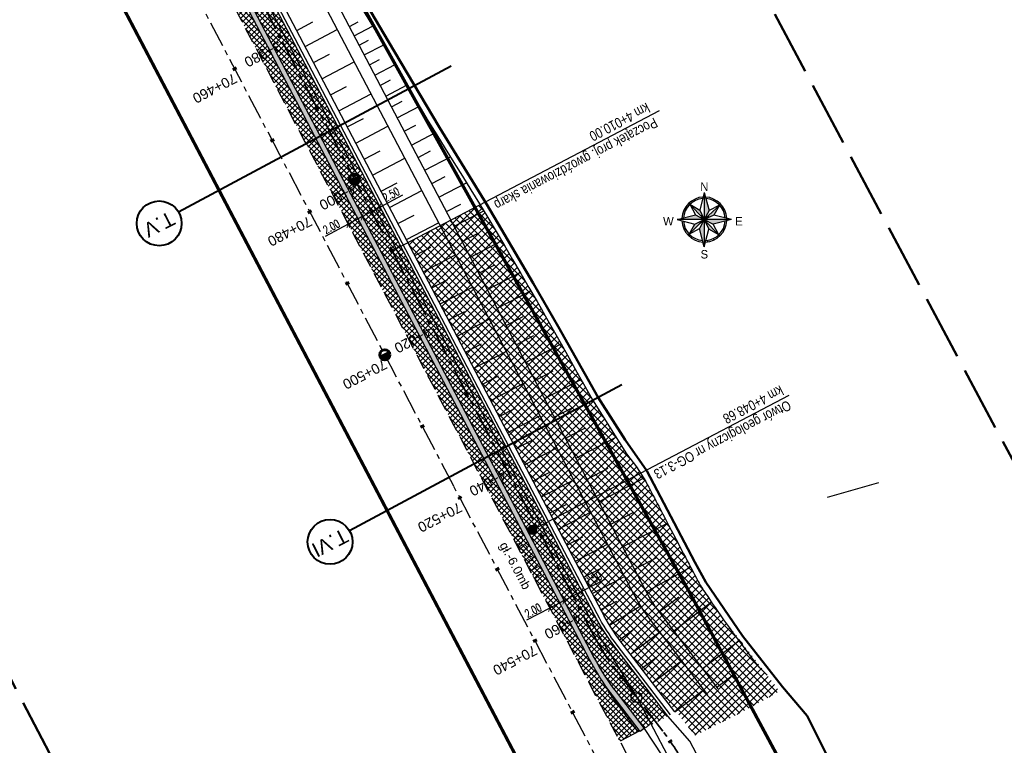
# Model space of a CAD drawing. Header units: metres. Extents: x 7529615 to 7533751, y 5721195 to 5727898.
# Tile 13 of 138: x 7531535 to 7531656, y 5724193 to 5724283. Entities that reach past the tile are written whole.
import ezdxf
from ezdxf.enums import TextEntityAlignment as Align

# ---------------------------------------------------------------- set-up
doc = ezdxf.new("R2010")
doc.units = ezdxf.units.M
doc.header["$PDMODE"] = 1
doc.header["$PDSIZE"] = 0.3
for name, pattern in [('CENTER', [50.8, 31.75, -6.35, 6.35, -6.35]), ('CENTER2', [28.575, 19.05, -3.175, 3.175, -3.175]), ('HIDDEN', [9.525, 6.35, -3.175]), ('L_0_09', [2.5, 2, -0.5])]:
    doc.linetypes.add(name, pattern=pattern)
for name, color, linetype in [('C-DROGI-SYTUACJA-ETYKIETY', 7, 'Continuous'), ('D-hatch-pobocza', 131, 'Continuous'), ('D-otw-geotechniczne', 4, 'Continuous'), ('D-pobocza', 60, 'Continuous'), ('D-skarpa', 2, 'Continuous'), ('D-skarpa-kreskowanie', 2, 'Continuous'), ('D-wymiary', 1, 'Continuous')]:
    doc.layers.add(name, color=color, linetype=linetype)
for name, color, linetype, lineweight in [('D-bariera-uliczna-typu-B-01', 1, 'FENCELINE1', 30), ('D-krawędzie', 3, 'Continuous', 30), ('D-obrzeża', 2, 'Continuous', 30), ('D-opisy', 2, 'Continuous', 30), ('D-otw-geotechniczne-opis', 7, 'Continuous', 30), ('D-oś', 2, 'CENTER', 30), ('D-pas-drogowy', 7, 'HIDDEN', 50), ('PARSI', 252, 'Continuous', 13), ('Sieci-KD-proj', 4, 'KANDESZCZ_X2', 30)]:
    doc.layers.add(name, color=color, linetype=linetype, lineweight=lineweight)
for name, color, linetype, lineweight, true_color in [('D-bariery', 7, 'FENCELINE2', 30, 0xff0f0f), ('D-hatch-ciag-pieszo-rowerowy', 7, 'Continuous', 13, 0xff9f80), ('D-hatch-gwozdziowanie', 7, 'Continuous', 13, 0xffc824), ('D-linia-podzialowa-ZRID', 7, 'Continuous', 50, 0x40ff00), ('D-podzialy-dzialek-etap-III', 7, 'Continuous', 30, 0xff0040), ('D-typowe', 7, 'Continuous', 40, 0x0061c2), ('D-ścieki', 7, 'Continuous', 30, 0x0544ff), ('zakres-mdcp', 7, 'L_0_09', 50, 0xff05ff)]:
    doc.layers.add(name, color=color, linetype=linetype, lineweight=lineweight, true_color=true_color)
doc.layers.add('poprzeczki', color=7, linetype='Continuous', true_color=0x0000c7)
doc.styles.add('2mm08', font='arial.ttf', dxfattribs={"width": 0.8})
doc.styles.add('ARIAL', font='arial.ttf', dxfattribs={"height": 1})
doc.styles.add('DIMTEXT', font='simplex.shx', dxfattribs={"width": 0.7})
doc.styles.add('North Arrow Text', font='txt', dxfattribs={"height": 0.1})
doc.styles.get("Standard").update_dxf_attribs({"font": 'arial.ttf'})
doc.linetypes.add('FENCELINE1', pattern='A,6.35,-2.54,[133,ltypeshp.shx,S=2.54,R=0,X=-2.54,Y=0],-2.54,25.4', length=36.83)
doc.linetypes.add('FENCELINE2', pattern='A,6.35,-2.54,[132,ltypeshp.shx,S=2.54,R=0,X=-2.54,Y=0],-2.54,25.4', length=36.83)
doc.linetypes.add('KANDESZCZ_X2', pattern='A,4.366477,-0.326302,["kd",DIMTEXT,S=1.28,R=0,X=0,Y=-0.405864],-2.036296,4.465198', length=11.194273)
doc.dimstyles.new('500', dxfattribs={"dimtxt": 1, "dimasz": 0.7, "dimexe": 0.2, "dimexo": 0.5, "dimgap": 0.2, "dimtad": 1, "dimrnd": 0.005, "dimzin": 0, "dimdsep": 46, "dimtxsty": 'DIMTEXT', "dimblk": 'ARCHTICK', "dimcen": 0, "dimclrd": 256, "dimclre": 256, "dimclrt": 2, "dimadec": 5, "dimazin": 0, "dimtfac": 1, "dimtofl": 0, "dimtmove": 0, "dimatfit": 3, "dimfxl": 1, "dimtolj": 1, "dimtzin": 0, "dimlwd": -1, "dimlwe": -1, "dimarcsym": 0})
pattern_1 = [(45, (0, 0), (-0.33675960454, 0.33675960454), []), (135, (0, 0), (-0.33675960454, -0.33675960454), [])]

# ---------------------------------------------------------------- blocks, each defined once
blk = doc.blocks.new('KRZYZ')
at = {"layer": 'PARSI'}
for p, q in [((5, 0), (-5, 0)), ((0, -5), (0, 5))]:
    blk.add_line(p, q, dxfattribs=at)
blk = doc.blocks.new('orientacja')
at = {"layer": 'D-opisy', "lineweight": 25}
h = blk.add_hatch(color=256, dxfattribs=at)
h.paths.add_polyline_path([(6529063.97, 5548109.12), (6529063.97, 5548093.21), (6529066.73, 5548098.47)])
h.paths.add_polyline_path([(6529072.97, 5548101.66), (6529063.97, 5548093.21), (6529069.55, 5548095.88)])
h.paths.add_polyline_path([(6529079.89, 5548093.21), (6529063.97, 5548093.21), (6529069.23, 5548090.45)])
h.paths.add_polyline_path([(6529063.97, 5548093.21), (6529066.65, 5548087.63), (6529072.42, 5548084.21)])
h.paths.add_polyline_path([(6529063.97, 5548093.21), (6529061.21, 5548087.94), (6529063.97, 5548077.29)])
h.paths.add_polyline_path([(6529063.97, 5548093.21), (6529058.4, 5548090.53), (6529054.98, 5548084.75)])
h.paths.add_polyline_path([(6529058.71, 5548095.97), (6529048.06, 5548093.21), (6529063.97, 5548093.21)])
h.paths.add_polyline_path([(6529061.29, 5548098.78), (6529055.52, 5548102.2), (6529063.97, 5548093.21)])
for points in [[(6529063.97, 5548109.12), (6529061.29, 5548098.78)], [(6529063.97, 5548109.12), (6529063.97, 5548077.29)], [(6529063.97, 5548109.12), (6529066.73, 5548098.47)], [(6529052.23, 5548099.36), (6529053.04, 5548098.94)], [(6529063.97, 5548093.21), (6529054.89, 5548102.87)], [(6529055.52, 5548102.2), (6529058.71, 5548095.97)], [(6529055.52, 5548102.2), (6529061.29, 5548098.78)], [(6529063.97, 5548093.21), (6529073.64, 5548102.28)], [(6529072.97, 5548101.66), (6529066.73, 5548098.47)], [(6529072.97, 5548101.66), (6529069.55, 5548095.88)], [(6529075.92, 5548098.95), (6529075.1, 5548098.55)], [(6529048.06, 5548093.21), (6529058.71, 5548095.97)], [(6529079.89, 5548093.21), (6529048.06, 5548093.21)], [(6529048.06, 5548093.21), (6529058.4, 5548090.53)], [(6529063.97, 5548093.21), (6529054.31, 5548084.13)], [(6529058.4, 5548090.53), (6529063.97, 5548093.21)], [(6529058.71, 5548095.97), (6529063.97, 5548093.21)], [(6529063.97, 5548093.21), (6529061.21, 5548087.94)], [(6529061.29, 5548098.78), (6529063.97, 5548093.21)], [(6529066.73, 5548098.47), (6529063.97, 5548093.21)], [(6529069.55, 5548095.88), (6529063.97, 5548093.21)], [(6529063.97, 5548093.21), (6529073.05, 5548083.54)], [(6529063.97, 5548093.21), (6529069.23, 5548090.45)], [(6529063.97, 5548093.21), (6529066.65, 5548087.63)], [(6529079.89, 5548093.21), (6529069.23, 5548090.45)], [(6529079.89, 5548093.21), (6529069.55, 5548095.88)], [(6529052.02, 5548087.46), (6529052.85, 5548087.86)], [(6529054.98, 5548084.75), (6529058.4, 5548090.53)], [(6529054.98, 5548084.75), (6529061.21, 5548087.94)], [(6529063.97, 5548077.29), (6529061.21, 5548087.94)], [(6529063.97, 5548077.29), (6529066.65, 5548087.63)], [(6529072.42, 5548084.21), (6529066.65, 5548087.63)], [(6529072.42, 5548084.21), (6529069.23, 5548090.45)], [(6529074.9, 5548087.47), (6529075.71, 5548087.05)], [(6529069.32, 5548082.08), (6529069.72, 5548081.26)], [(6529065.76, 5548080.99), (6529065.89, 5548080.09)]]:
    blk.add_lwpolyline(points, dxfattribs=at)
for radius, start, end in [(13.26, 92.99502, 177.00498), (12.34, 94.34345, 175.65655), (13.26, 2.99502, 87.00498), (12.34, 4.34345, 85.65655), (13.26, 182.99502, 267.00498), (12.34, 184.34345, 265.65655), (13.26, 272.99502, 357.00498), (12.34, 274.34345, 355.65655)]:
    blk.add_arc((6529063.97, 5548093.21), radius, start, end, dxfattribs=at)
at = {"layer": 'D-opisy', "lineweight": 25, "xscale": 0.6489600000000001, "yscale": 0.6489600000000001, "zscale": 0.6489600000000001, "rotation": 306.822681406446}
blk.add_blockref('KRZYZ', (6529063.97, 5548093.21), dxfattribs=at)
at = {"layer": 'D-opisy', "lineweight": 25, "style": 'North Arrow Text'}
for s, p in [('N', (6529063.97, 5548108.61)), ('W', (6529042.87, 5548088.29)), ('E', (6529084.28, 5548088.29)), ('S', (6529063.97, 5548068.88))]:
    blk.add_text(s, height=4.96, dxfattribs=at).set_placement(p, align=Align.BOTTOM_CENTER)
blk = doc.blocks.new('kilometraz')
at = {"linetype": 'ByBlock', "lineweight": -2}
blk.add_hatch(color=0, dxfattribs=at).paths.add_polyline_path([(0, -0.28125, 0.41421356), (0.28125, 0, 0.41421356), (0, 0.28125)])
at = {"color": 0, "linetype": 'ByBlock', "lineweight": -2}
blk.add_line((0, 0.28125), (0, -0.28125), dxfattribs=at)
blk.add_circle((0, 0), 0.28125, dxfattribs=at)
blk = doc.blocks.new('AeccTickLine')
at = {"color": 0, "linetype": 'ByBlock', "lineweight": -2}
blk.add_line((0, 1), (0, -1), dxfattribs=at)
blk = doc.blocks.new('_ArchTick')
at = {"color": 0, "linetype": 'ByBlock', "const_width": 0.15}
blk.add_lwpolyline([(-0.5, -0.5), (0.5, 0.5)], dxfattribs=at)
blk = doc.blocks.new('*D82')
at = {"layer": 'D-wymiary', "transparency": 16777216}
for p, q in [((7531604.15, 5724211.92), (7531607.01, 5724213.42)), ((7531603.92, 5724212.36), (7531604.06, 5724212.1)), ((7531601.7, 5724211.2), (7531601.84, 5724210.93)), ((7531601.93, 5724210.76), (7531604.15, 5724211.92))]:
    blk.add_line(p, q, dxfattribs=at)
at = {"layer": 'Defpoints', "color": 0, "transparency": 16777216}
for p in [(7531601.93, 5724210.76), (7531604.15, 5724211.92), (7531604.15, 5724211.92)]:
    blk.add_point(p, dxfattribs=at)
at = {"layer": 'D-wymiary', "transparency": 16777216, "xscale": 0.6999999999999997, "yscale": 0.6999999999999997, "zscale": 0.6999999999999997}
for p, rotation in [((7531604.15, 5724211.92), 27.72459527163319), ((7531601.93, 5724210.76), 207.7245952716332)]:
    blk.add_blockref('_ArchTick', p, dxfattribs=dict(at, rotation=rotation))
at = {"layer": 'D-wymiary', "color": 2, "transparency": 16777216, "insert": (7531605.57, 5724213.45), "char_height": 1, "attachment_point": 5, "rotation": 27.7246, "style": 'DIMTEXT'}
blk.add_mtext('\\A1;2.50', dxfattribs=at)
blk = doc.blocks.new('*D90')
at = {"layer": 'D-wymiary', "linetype": 'ByBlock', "transparency": 16777216}
for p, q in [((7531601.93, 5724210.76), (7531600.16, 5724209.82)), ((7531600.16, 5724209.82), (7531597.3, 5724208.32)), ((7531599.93, 5724210.27), (7531600.07, 5724210)), ((7531602.17, 5724210.31), (7531602.03, 5724210.58))]:
    blk.add_line(p, q, dxfattribs=at)
at = {"layer": 'Defpoints', "color": 0, "linetype": 'ByBlock', "transparency": 16777216}
for p in [(7531601.93, 5724210.76), (7531600.16, 5724209.82), (7531600.16, 5724209.82)]:
    blk.add_point(p, dxfattribs=at)
at = {"layer": 'D-wymiary', "linetype": 'ByBlock', "transparency": 16777216, "xscale": 0.6999999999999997, "yscale": 0.6999999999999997, "zscale": 0.6999999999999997}
for p, rotation in [((7531601.93, 5724210.76), 27.7245944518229), ((7531600.16, 5724209.82), 207.7245944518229)]:
    blk.add_blockref('_ArchTick', p, dxfattribs=dict(at, rotation=rotation))
at = {"layer": 'D-wymiary', "color": 2, "linetype": 'ByBlock', "transparency": 16777216, "insert": (7531598.1, 5724209.53), "char_height": 1, "attachment_point": 5, "rotation": 27.7246, "style": 'DIMTEXT'}
blk.add_mtext('\\A1;2.00', dxfattribs=at)
blk = doc.blocks.new('*D111')
at = {"layer": 'D-wymiary', "transparency": 16777216}
for p, q in [((7531579.12, 5724259.5), (7531581.97, 5724261.03)), ((7531576.95, 5724258.33), (7531579.12, 5724259.5)), ((7531576.72, 5724258.77), (7531576.86, 5724258.51)), ((7531579.36, 5724259.06), (7531579.22, 5724259.32))]:
    blk.add_line(p, q, dxfattribs=at)
at = {"layer": 'Defpoints', "color": 0, "transparency": 16777216}
for p in [(7531579.12, 5724259.5), (7531579.12, 5724259.5), (7531576.95, 5724258.33)]:
    blk.add_point(p, dxfattribs=at)
at = {"layer": 'D-wymiary', "transparency": 16777216, "xscale": 0.6999999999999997, "yscale": 0.6999999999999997, "zscale": 0.6999999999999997}
for p, rotation in [((7531579.12, 5724259.5), 28.28993288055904), ((7531576.95, 5724258.33), 208.289932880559)]:
    blk.add_blockref('_ArchTick', p, dxfattribs=dict(at, rotation=rotation))
at = {"layer": 'D-wymiary', "color": 2, "transparency": 16777216, "insert": (7531580.52, 5724261.05), "char_height": 1, "attachment_point": 5, "rotation": 28.2899, "style": 'DIMTEXT'}
blk.add_mtext('\\A1;2.50', dxfattribs=at)
blk = doc.blocks.new('*D112')
at = {"layer": 'D-wymiary', "transparency": 16777216}
for p, q in [((7531576.95, 5724258.33), (7531575.19, 5724257.38)), ((7531575.19, 5724257.38), (7531572.35, 5724255.85)), ((7531575.43, 5724256.94), (7531575.29, 5724257.21)), ((7531577.19, 5724257.89), (7531577.05, 5724258.15))]:
    blk.add_line(p, q, dxfattribs=at)
at = {"layer": 'Defpoints', "color": 0, "transparency": 16777216}
for p in [(7531576.95, 5724258.33), (7531575.19, 5724257.38), (7531575.19, 5724257.38)]:
    blk.add_point(p, dxfattribs=at)
at = {"layer": 'D-wymiary', "transparency": 16777216, "xscale": 0.6999999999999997, "yscale": 0.6999999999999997, "zscale": 0.6999999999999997}
for p, rotation in [((7531576.95, 5724258.33), 28.28993289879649), ((7531575.19, 5724257.38), 208.2899328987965)]:
    blk.add_blockref('_ArchTick', p, dxfattribs=dict(at, rotation=rotation))
at = {"layer": 'D-wymiary', "color": 2, "transparency": 16777216, "insert": (7531573.13, 5724257.07), "char_height": 1, "attachment_point": 5, "rotation": 28.2899, "style": 'DIMTEXT'}
blk.add_mtext('\\A1;2.00', dxfattribs=at)
blk = doc.blocks.new('otwor')
at = {"layer": 'D-otw-geotechniczne', "lineweight": 25}
h = blk.add_hatch(color=256, dxfattribs=at)
edge = h.paths.add_edge_path()
edge.add_arc((0, 0), 1.16, 0, 360)
blk.add_circle((0, 0), 1.16, dxfattribs=at)

msp = doc.modelspace()

# ---------------------------------------------------------------- hatches: boundary and pattern name
at = {"layer": 'D-hatch-ciag-pieszo-rowerowy'}
h = msp.add_hatch(dxfattribs=at)
h.set_pattern_fill('ANSI37', color=256, scale=0.15, style=0)
h.set_pattern_definition(pattern_1)
edge = h.paths.add_edge_path()
edge.add_line((7531611.851, 5724194.892), (7531614.793, 5724196.435))
edge.add_line((7531614.793, 5724196.435), (7531608.229, 5724205.007))
edge.add_arc((7531630.064, 5724221.726), 27.5, 207.7246, 217.44239, ccw=False)
edge.add_line((7531605.721, 5724208.932), (7531593.236, 5724232.687))
edge.add_line((7531593.236, 5724232.687), (7531571.713, 5724273.715))
edge.add_line((7531571.713, 5724273.715), (7531563.059, 5724290.221))
edge.add_line((7531563.059, 5724290.221), (7531560.262, 5724290.176))
edge.add_line((7531560.262, 5724290.176), (7531571.623, 5724268.506))
edge.add_line((7531571.623, 5724268.506), (7531593.147, 5724227.477))
edge.add_line((7531593.147, 5724227.477), (7531605.631, 5724203.722))
edge.add_arc((7531632.187, 5724217.679), 30, 207.7246, 217.44239)
edge.add_line((7531608.368, 5724199.44), (7531611.851, 5724194.892))
at = {"layer": 'D-hatch-gwozdziowanie'}
h = msp.add_hatch(dxfattribs=at)
h.set_pattern_fill('ANSI37', color=256, scale=0.2, style=0)
h.set_pattern_definition([(45, (0.44335, 0.2312), (-0.449012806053, 0.449012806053), []), (135, (0.44335, 0.2312), (-0.449012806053, -0.449012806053), [])])
h.paths.add_polyline_path([(7531594.418, 5724254.953), (7531591.52, 5724259.789), (7531582.602, 5724255.111), (7531586.898, 5724246.922), (7531591.26, 5724238.606), (7531595.319, 5724230.873), (7531599.669, 5724222.597), (7531604.03, 5724214.3), (7531607.219, 5724208.294), (7531608.018, 5724207.015), (7531609.68, 5724204.746), (7531618.151, 5724194.042), (7531623.425, 5724196.66), (7531628.62, 5724199.506), (7531620.94, 5724209.446), (7531618.938, 5724212.419), (7531617.422, 5724215.236), (7531615.012, 5724219.84), (7531611.789, 5724225.913), (7531610.934, 5724227.271), (7531609.704, 5724228.886), (7531606.528, 5724233.901), (7531601.08, 5724243.4), (7531595.774, 5724252.63)])
at = {"layer": 'D-hatch-pobocza'}
h = msp.add_hatch(dxfattribs=at)
h.set_pattern_fill('ANSI37', color=256, scale=0.15, style=0)
h.set_pattern_definition(pattern_1)
h.paths.add_polyline_path([(7531607.892, 5724199.075, -0.0424273), (7531605.1, 5724203.443), (7531592.615, 5724227.198), (7531571.091, 5724268.227), (7531558.467, 5724292.309), (7531533.23, 5724340.483), (7531517.652, 5724370.198), (7531516.435, 5724369.562), (7531531.9, 5724339.933), (7531557.227, 5724291.659), (7531569.852, 5724267.577), (7531591.376, 5724226.548), (7531608.842, 5724193.313), (7531611.312, 5724194.609)])
at = {"layer": 'D-ścieki', "linetype": 'ByBlock', "true_color": 0x00cccc}
h = msp.add_hatch(color=132, dxfattribs=at)
edge = h.paths.add_edge_path()
edge.add_line((7531611.374, 5724194.527), (7531611.851, 5724194.892))
edge.add_line((7531611.851, 5724194.892), (7531608.368, 5724199.44))
edge.add_arc((7531632.187, 5724217.679), 30, 207.7246, 217.44239, ccw=False)
edge.add_line((7531605.631, 5724203.722), (7531593.147, 5724227.477))
edge.add_line((7531593.147, 5724227.477), (7531571.623, 5724268.506))
edge.add_line((7531571.623, 5724268.506), (7531558.998, 5724292.587))
edge.add_line((7531558.998, 5724292.587), (7531533.762, 5724340.761))
edge.add_line((7531533.762, 5724340.761), (7531518.183, 5724370.476))
edge.add_arc((7531562.467, 5724393.692), 50, 198.47212, 207.66626, ccw=False)
edge.add_line((7531515.043, 5724377.85), (7531511.283, 5724389.104))
edge.add_line((7531511.283, 5724389.104), (7531506.47, 5724397.337))
edge.add_line((7531506.47, 5724397.337), (7531505.952, 5724397.035))
edge.add_line((7531505.952, 5724397.035), (7531510.734, 5724388.855))
edge.add_line((7531510.734, 5724388.855), (7531514.474, 5724377.66))
edge.add_arc((7531562.467, 5724393.692), 50.6, 198.47212, 207.66626)
edge.add_line((7531517.652, 5724370.198), (7531533.23, 5724340.483))
edge.add_line((7531533.23, 5724340.483), (7531558.467, 5724292.309))
edge.add_line((7531558.467, 5724292.309), (7531571.091, 5724268.227))
edge.add_line((7531571.091, 5724268.227), (7531592.615, 5724227.198))
edge.add_line((7531592.615, 5724227.198), (7531605.1, 5724203.443))
edge.add_arc((7531632.187, 5724217.679), 30.6, 207.7246, 217.44239)
edge.add_line((7531607.892, 5724199.075), (7531611.374, 5724194.527))

# ---------------------------------------------------------------- linework, layer by layer
at = {"layer": 'D-bariera-uliczna-typu-B-01', "color": 160, "ltscale": 0.1, "true_color": 0x3d3dff, "flags": 128}
msp.add_lwpolyline([(7531615.097, 5724196.614), (7531608.507, 5724205.22, -0.0424273), (7531606.031, 5724209.095), (7531593.546, 5724232.85), (7531572.023, 5724273.877), (7531559.399, 5724297.958), (7531534.163, 5724346.131), (7531521.292, 5724370.681)], format="xyb", dxfattribs=at)
at = {"layer": 'D-bariery', "ltscale": 0.05, "flags": 128}
msp.add_lwpolyline([(7531607.364, 5724199.495, -0.0430669), (7531608.044, 5724198.553), (7531611.06, 5724194.477)], format="xyb", dxfattribs=at)
at = {"layer": 'D-krawędzie', "linetype": 'HIDDEN', "ltscale": 0.3, "flags": 128}
msp.add_lwpolyline([(7530572.01, 5726166.06), (7530620.381, 5726072.761), (7530641.555, 5726032.008), (7530660.961, 5725995.07), (7530689.128, 5725941.54), (7530707.336, 5725907.032), (7530725.256, 5725873.093), (7530743.97, 5725837.654), (7530770.527, 5725787.119), (7530787.864, 5725754.267), (7530809.898, 5725712.542), (7530824.739, 5725684.389), (7530840.856, 5725653.693), (7530860.675, 5725616.154), (7530865.283, 5725607.394), (7530878.05, 5725583.08), (7530918.172, 5725507.178), (7530950.163, 5725446.305), (7530993.419, 5725364.265), (7531022.766, 5725308.719), (7531053.81, 5725249.872), (7531081.166, 5725197.875), (7531103.902, 5725154.541), (7531128.123, 5725108.448), (7531149.3, 5725068.25), (7531167.38, 5725033.767), (7531197.165, 5724976.988), (7531228.151, 5724918.034), (7531253.153, 5724870.491), (7531286.796, 5724806.654), (7531306.74, 5724768.665), (7531335.094, 5724714.652), (7531357.319, 5724672.439), (7531373.645, 5724641.454), (7531392.162, 5724605.999), (7531418.48, 5724555.853), (7531439.727, 5724515.582), (7531468.399, 5724461.077), (7531491.782, 5724416.528), (7531531.99, 5724339.833), (7531557.227, 5724291.659), (7531569.852, 5724267.577), (7531591.376, 5724226.548), (7531610.004, 5724191.103), (7531616.883, 5724177.999), (7531629.985, 5724153.025), (7531641.007, 5724132.022), (7531664.906, 5724087.617), (7531677.644, 5724064.786), (7531683.112, 5724054.988), (7531686.753, 5724048.18), (7531695.448, 5724031.697), (7531703.749, 5724015.917), (7531709.214, 5724005.514), (7531719.389, 5723986.147), (7531726.295, 5723973), (7531732.741, 5723960.736), (7531735.13, 5723956.19)], dxfattribs=at)
at = {"layer": 'D-krawędzie', "color": 2, "linetype": 'ByBlock'}
for points in [[(7531644.775, 5724139.264), (7531643.798, 5724143.269), (7531640.723, 5724149.13), (7531632.797, 5724164.237), (7531627.336, 5724174.647), (7531621.816, 5724185.169), (7531617.523, 5724193.351), (7531616.323, 5724194.708), (7531614.794, 5724196.436)], [(7531611.851, 5724194.892), (7531614.071, 5724191.54), (7531615.434, 5724188.941), (7531617.874, 5724184.291), (7531620.699, 5724178.906), (7531624.33, 5724171.984), (7531628.194, 5724164.62), (7531632.48, 5724156.451), (7531634.638, 5724152.337), (7531637.149, 5724147.55), (7531640.345, 5724141.458), (7531641.119, 5724139.761), (7531642.006, 5724137.813)]]:
    msp.add_lwpolyline(points, dxfattribs=at)
at = {"layer": 'D-linia-podzialowa-ZRID', "color": 12, "ltscale": 15, "true_color": 0xc70000}
msp.add_lwpolyline([(7531566.784, 5724302.736), (7531566.784, 5724302.736), (7531580.12, 5724280.141), (7531586.522, 5724269.37), (7531592.378, 5724259.827), (7531598.102, 5724250.076), (7531601.191, 5724244.712), (7531606.149, 5724235.904), (7531609.482, 5724230.657), (7531612.196, 5724226.811), (7531618.129, 5724215.505), (7531619.483, 5724213.039), (7531624.036, 5724206.392), (7531628.995, 5724200.05), (7531632.023, 5724196.486), (7531647.184, 5724166.153)], dxfattribs=at)
at = {"layer": 'D-obrzeża'}
msp.add_lwpolyline([(7531614.794, 5724196.436), (7531608.229, 5724205.007, -0.0424273), (7531605.721, 5724208.932), (7531593.236, 5724232.687), (7531571.713, 5724273.715), (7531559.089, 5724297.795), (7531533.853, 5724345.969), (7531520.494, 5724371.45, -0.0401385), (7531517.353, 5724378.824), (7531511.966, 5724394.951, 0.0401385), (7531508.825, 5724402.325), (7531499.308, 5724420.478), (7531486.379, 5724445.112)], format="xyb", dxfattribs=at)
at = {"layer": 'D-opisy'}
msp.add_line((7531580.634, 5724254.082), (7531613.759, 5724271.453), dxfattribs=at)
at = {"layer": 'D-otw-geotechniczne-opis', "linetype": 'Continuous'}
msp.add_line((7531598.007, 5724219.513), (7531629.813, 5724236.192), dxfattribs=at)
at = {"layer": 'D-oś', "linetype": 'CENTER2', "lineweight": 35, "ltscale": 0.2}
msp.add_lwpolyline([(7531474.816, 5724464.452), (7531498.201, 5724419.897), (7531507.672, 5724401.833), (7531507.672, 5724401.833), (7531507.672, 5724401.833, -0.0401385), (7531510.812, 5724394.46), (7531516.196, 5724378.341, 0.0401385), (7531519.337, 5724370.968), (7531605.616, 5724206.442, 0.0426524), (7531608.366, 5724202.136), (7531614.257, 5724194.443, -0.0425924), (7531617.003, 5724190.143)], format="xyb", dxfattribs=at)
at = {"layer": 'D-oś', "ltscale": 0.1}
msp.add_lwpolyline([(7531812.381, 5723798.617), (7531655.397, 5724097.9), (7531637.916, 5724130.379), (7531626.886, 5724151.399), (7531613.784, 5724176.372), (7531606.906, 5724189.475), (7531588.276, 5724224.922), (7531566.752, 5724265.952), (7531554.126, 5724290.035), (7531528.89, 5724338.207), (7531488.683, 5724414.901), (7531465.302, 5724459.448)], dxfattribs=at)
at = {"layer": 'D-pas-drogowy', "ltscale": 0.2, "flags": 128}
msp.add_lwpolyline([(7531633.019, 5724182.834, 0.4, 0.4, 0), (7531617.559, 5724211.608, 0.4, 0.4, 0), (7531566.784, 5724302.736, 0.4, 0.4, 0), (7531538.419, 5724356.47, 0.4, 0.4, 0), (7531526.32, 5724379.39, 0.4, 0.4, 0), (7531516.102, 5724393.607, 0.4, 0.4, 0.0014851), (7531513.78, 5724396.838, 0.4, 0.4, 0), (7531501.87, 5724413.41, 0.4, 0.4, 0), (7531474.926, 5724464.508, 0.4, 0.4, 0), (7531446.2, 5724518.992, 0.4, 0.4, 0), (7531424.962, 5724559.262, 0.4, 0.4, 0), (7531398.444, 5724609.566, 0.4, 0.4, 0), (7531379.647, 5724645.216, 0.4, 0.4, 0), (7531365.23, 5724672.56, 0.4, 0.4, 0), (7531341.306, 5724717.915, 0.4, 0.4, 0), (7531312.9, 5724771.789, 0.4, 0.4, 0), (7531292.591, 5724810.307, 0.4, 0.4, 0), (7531259.392, 5724873.271, 0.4, 0.4, 0), (7531233.74, 5724921.923, 0.4, 0.4, 0), (7531203.073, 5724980.092, 0.4, 0.4, 0), (7531173.471, 5725036.225, 0.4, 0.4, 0), (7531168.27, 5725046.09, 0.4, 0.4, 0), (7531172.29, 5725062.58, 0.4, 0.4, 0), (7531166.31, 5725074.58, 0.4, 0.4, 0), (7531150.32, 5725079.6, 0.4, 0.4, 0), (7531141.5, 5725096.43, 0.4, 0.4, 0), (7531109.312, 5725157.814, 0.4, 0.4, 0), (7531086.641, 5725201.048, 0.4, 0.4, 0), (7531059.198, 5725253.384, 0.4, 0.4, 0), (7531028.207, 5725312.489, 0.4, 0.4, 0), (7530999.105, 5725367.99, 0.4, 0.4, 0), (7530956.248, 5725449.725, 0.4, 0.4, 0), (7530924.398, 5725510.464, 0.4, 0.4, 0), (7530897.51, 5725561.74, 0.4, 0.4, 0), (7530894.46, 5725566.14, 0.4, 0.4, 0), (7530892.16, 5725570.49, 0.4, 0.4, 0), (7530869.363, 5725613.307, 0.4, 0.4, 0), (7530861.694, 5725627.705, 0.4, 0.4, 0), (7530852.74, 5725644.52, 0.4, 0.4, 0), (7530831.51, 5725684.2, 0.4, 0.4, 0), (7530811.13, 5725722.52, 0.4, 0.4, 0), (7530792.348, 5725757.941, 0.4, 0.4, 0), (7530768.03, 5725803.8, 0.4, 0.4, 0), (7530748.769, 5725840.179, 0.4, 0.4, 0), (7530727.7, 5725879.97, 0.4, 0.4, 0), (7530712.098, 5725909.545, 0.4, 0.4, 0), (7530693.644, 5725944.645, 0.4, 0.4, 0), (7530665.702, 5725997.539, 0.4, 0.4, 0), (7530641.76, 5726042.88, 0.4, 0.4, 0), (7530616.5, 5726091.48, 0.4, 0.4, 0), (7530604.628, 5726114.32, 0.4, 0.4, -0.0077628), (7530602.5, 5726118.43, 0.4, 0.4, 0), (7530603.992, 5726123.395, 0.4, 0.4, 0), (7530606.53, 5726131.84, 0.4, 0.4, 0), (7530603.27, 5726136.83, 0.4, 0.4, 0), (7530593.776, 5726151.369, 0.4, 0.4, 0), (7530590.203, 5726156.84, 0.4, 0.4, 0), (7530583.3, 5726167.41, 0.4, 0.4, 0), (7530580.578, 5726170.428, 0.4, 0.4, 0), (7530575.85, 5726175.67, 0.4, 0.4, 0), (7530569.01, 5726186.66, 0.4, 0.4, 0), (7530562.555, 5726199.189, 0.4, 0.4, 0), (7530555.67, 5726211.39, 0.4, 0.4, 0), (7530548.29, 5726224.23, 0.4, 0.4, 0), (7530540.58, 5726237.71, 0.4, 0.4, 0), (7530532.68, 5726252.65, 0.4, 0.4, 0), (7530524.06, 5726269.35, 0.4, 0.4, 0), (7530502.82, 5726309.91, 0.4, 0.4, 0), (7530488.83, 5726336.63, 0.4, 0.4, 0), (7530466.03, 5726380.16, 0.4, 0.4, 0), (7530438.47, 5726432.77, 0.4, 0.4, 0), (7530424.53, 5726459.09, 0.4, 0.4, 0), (7530401.63, 5726502.97, 0.4, 0.4, 0), (7530383.38, 5726538.06, 0.4, 0.4, 0), (7530353.97, 5726593.52, 0.4, 0.4, 0), (7530338.47, 5726622.74, 0.4, 0.4, 0), (7530322.01, 5726653.88, 0.4, 0.4, 0), (7530297.54, 5726700.33, 0.4, 0.4, 0), (7530287.38, 5726719.6, 0.4, 0.4, 0), (7530285.95, 5726722.316, 0.4, 0.4, 0), (7530280.26, 5726733.12, 0.4, 0.4, 0), (7530266.73, 5726758.74, 0.4, 0.4, 0), (7530260.42, 5726770.47, 0.4, 0.4, 0), (7530253.25, 5726783.82, 0.4, 0.4, 0), (7530244.95, 5726799.33, 0.4, 0.4, 0), (7530239.39, 5726808.49, 0.4, 0.4, 0), (7530238.29, 5726807.9, 0.4, 0.4, 0), (7530218.11, 5726850.67, 0.4, 0.4, 0), (7530175.907, 5726928.168, 0.4, 0.4, 0), (7530096.68, 5727076.15, 0.4, 0.4, 0), (7530094.68, 5727079.89, 0.4, 0.4, 0), (7530064.597, 5727135.523, 0.4, 0.4, 0), (7530046.731, 5727168.892, 0.4, 0.4, 0), (7530025.803, 5727208.461, 0.4, 0.4, 0), (7530012.847, 5727232.979, 0.4, 0.4, 0), (7529994.15, 5727268.45, 0.4, 0.4, 0), (7529981.671, 5727291.93, 0.4, 0.4, 0), (7529949.89, 5727351.73, 0.4, 0.4, 0), (7529924.75, 5727399.03, 0.4, 0.4, 0), (7529915.516, 5727417.1, 0.4, 0.4, 0), (7529885.83, 5727475.19, 0.4, 0.4, 0), (7529862.56, 5727519.97, 0.4, 0.4, 0), (7529852.985, 5727538.191, 0.4, 0.4, 0), (7529836.513, 5727569.511, 0.4, 0.4, 0), (7529815.369, 5727609.141, 0.4, 0.4, 0), (7529792.795, 5727651.247, 0.4, 0.4, 0), (7529774.199, 5727685.858, 0.4, 0.4, 0), (7529746.966, 5727736.059, 0.4, 0.4, 0), (7529733.92, 5727757.62, 0.4, 0.4, 0), (7529708.607, 5727806.389, 0.4, 0.4, 0), (7529688.492, 5727796.345, 0.4, 0.4, 0), (7529723.55, 5727729.88, 0.4, 0.4, 0), (7529725.42, 5727730.2, 0.4, 0.4, 0), (7529735.38, 5727711.28, 0.4, 0.4, 0), (7529739.21, 5727707.77, 0.4, 0.4, 0), (7529753.31, 5727681.13, 0.4, 0.4, 0), (7529755.178, 5727682.114, 0.4, 0.4, 0), (7529792.102, 5727611.923, 0.4, 0.4, 0), (7529811.741, 5727574.662, 0.4, 0.4, 0), (7529835.194, 5727530.193, 0.4, 0.4, 0), (7529857.56, 5727487.787, 0.4, 0.4, 0), (7529875.155, 5727454.426, 0.4, 0.4, 0), (7529890.63, 5727425.131, 0.4, 0.4, 0), (7529900.671, 5727406.159, 0.4, 0.4, 0), (7529953.284, 5727306.747, 0.4, 0.4, 0), (7529983.208, 5727250.207, 0.4, 0.4, 0), (7530015.379, 5727189.42, 0.4, 0.4, 0), (7530062.319, 5727099.625, 0.4, 0.4, 0), (7530100.06, 5727027.16, 0.4, 0.4, 0), (7530105.06, 5727018.32, 0.4, 0.4, 0), (7530143.175, 5726945.066, 0.4, 0.4, 0), (7530170.547, 5726892.961, 0.4, 0.4, 0), (7530195.92, 5726850.75, 0.4, 0.4, 0), (7530194.71, 5726849.15, 0.4, 0.4, 0), (7530197.22, 5726845.06, 0.4, 0.4, 0), (7530254.03, 5726738.21, 0.4, 0.4, 0), (7530261.371, 5726724.163, 0.4, 0.4, 0), (7530281.54, 5726685.57, 0.4, 0.4, 0), (7530289.214, 5726671.967, 0.4, 0.4, 0), (7530300.51, 5726651.778, 0.4, 0.4, 0), (7530303.939, 5726645.168, 0.4, 0.4, 0), (7530334.708, 5726583.665, 0.4, 0.4, 0), (7530397.759, 5726458.5, 0.4, 0.4, 0), (7530450.41, 5726357.28, 0.4, 0.4, 0), (7530482.4, 5726303.41, 0.4, 0.4, 0), (7530483.688, 5726301.003, 0.4, 0.4, 0), (7530491.35, 5726283.94, 0.4, 0.4, 0), (7530512.67, 5726243.78, 0.4, 0.4, 0), (7530529.43, 5726209.46, 0.4, 0.4, 0), (7530571.29, 5726130.56, 0.4, 0.4, 0), (7530581.28, 5726107.21, 0.4, 0.4, 0), (7530591.16, 5726088.44, 0.4, 0.4, 0), (7530597.42, 5726080.68, 0.4, 0.4, 0), (7530607.21, 5726063.51, 0.4, 0.4, 0), (7530610.82, 5726061.93, 0.4, 0.4, 0), (7530634.935, 5726016.147, 0.4, 0.4, 0), (7530642.914, 5726001.078, 0.4, 0.4, 0), (7530695.12, 5725902.09, 0.4, 0.4, 0), (7530708.718, 5725876.303, 0.4, 0.4, 0), (7530755.54, 5725787.51, 0.4, 0.4, 0), (7530802.56, 5725694.925, 0.4, 0.4, 0), (7530840.085, 5725624.059, 0.4, 0.4, 0), (7530865.243, 5725577.494, 0.4, 0.4, 0), (7530914.557, 5725484.684, 0.4, 0.4, 0), (7530964.182, 5725390.836, 0.4, 0.4, 0), (7531008.007, 5725307.954, 0.4, 0.4, 0), (7531059.253, 5725211.041, 0.4, 0.4, 0), (7531127.66, 5725081.67, 0.4, 0.4, 0), (7531345.12, 5724669.94, 0.4, 0.4, 0), (7531388.464, 5724586.93, 0.4, 0.4, 0), (7531412.35, 5724541.183, 0.4, 0.4, 0), (7531482.09, 5724407.62, 0.4, 0.4, 0), (7531504.02, 5724366.79, 0.4, 0.4, 0), (7531519.374, 5724337.52, 0.4, 0.4, 0), (7531563.749, 5724252.932, 0.4, 0.4, 0), (7531602.175, 5724179.681, 0.4, 0.4, 0), (7531619.177, 5724147.204, 0.4, 0.4, 0), (7531625.038, 5724135.635, 0.4, 0.4, 0), (7531656.796, 5724073.316, 0.4, 0.4, 0), (7531675.12, 5724037.36, 0.4, 0.4, 0), (7531682.71, 5724022.92, 0.4, 0.4, 0), (7531705.565, 5723979.811, 0.4, 0.4, 0), (7531736.606, 5723921.262, 0.4, 0.4, 0), (7531750.46, 5723895.13, 0.4, 0.4, 0), (7531740.77, 5723886.56, 0.4, 0.4, 0), (7531732.86, 5723885, 0.4, 0.4, 0), (7531722.18, 5723887.77, 0.4, 0.4, 0), (7531729.87, 5723862.17, 0.4, 0.4, 0), (7531742.92, 5723861.93, 0.4, 0.4, 0), (7531763.71, 5723859.52, 0.4, 0.4, 0), (7531768.42, 5723854.12, 0.4, 0.4, 0), (7531787.42, 5723817.97, 0.4, 0.4, 0), (7531795.57, 5723809.82, 0.4, 0.4, 0), (7531816.347, 5723819.85, 0.4, 0.4, 0), (7531816.347, 5723819.85, 0.4, 0.4, 0), (7531805.06, 5723843.23, 0.4, 0.4, 0), (7531803.61, 5723886.23, 0.4, 0.4, 0), (7531803.61, 5723886.23, 0.4, 0.4, 0), (7531780.08, 5723929.25, 0.4, 0.4, 0), (7531758.69, 5723936.76, 0.4, 0.4, 0), (7531749.359, 5723946.412, 0.4, 0.4, 0), (7531742.71, 5723953.29, 0.4, 0.4, 0), (7531735.177, 5723967.878, 0.4, 0.4, 0), (7531722.37, 5723992.68, 0.4, 0.4, 0), (7531705.042, 5724030.886, 0.4, 0.4, 0), (7531699.47, 5724043.17, 0.4, 0.4, 0), (7531692.69, 5724058.11, 0.4, 0.4, 0), (7531679.672, 5724084.017, 0.4, 0.4, 0), (7531674.55, 5724094.21, 0.4, 0.4, 0), (7531666.633, 5724114.003, 0.4, 0.4, 0), (7531649, 5724153.82, 0.4, 0.4, 0), (7531641.49, 5724149.34, 0.4, 0.4, 0), (7531626.04, 5724179.34, 0.4, 0.4, 0), (7531633.03, 5724182.84, 0, 0, 0)], format="xyseb", dxfattribs=at)
at = {"layer": 'D-pobocza'}
msp.add_lwpolyline([(7531615.639, 5724196.975), (7531609.023, 5724205.615, -0.0424273), (7531606.606, 5724209.398), (7531594.121, 5724233.152), (7531572.599, 5724274.179), (7531559.975, 5724298.259), (7531534.738, 5724346.433), (7531521.841, 5724371.034), (7531520.919, 5724371.716)], format="xyb", dxfattribs=at)
msp.add_lwpolyline([(7531611.312, 5724194.609), (7531608.869, 5724193.327)], dxfattribs=at)
at = {"layer": 'D-podzialy-dzialek-etap-III'}
msp.add_lwpolyline([(7531634.556, 5724223.561), (7531640.915, 5724225.361)], dxfattribs=at)
at = {"layer": 'D-skarpa', "linetype": 'Continuous'}
for points in [[(7531556.156, 5724318.478), (7531554.828, 5724317.781), (7531563.96, 5724300.349), (7531576.584, 5724276.27), (7531598.105, 5724235.245), (7531610.589, 5724211.491, 0.0424273), (7531612.596, 5724208.351), (7531619.682, 5724199.097)], [(7531621.03, 5724199.804), (7531613.787, 5724209.263, -0.0424273), (7531611.917, 5724212.189), (7531599.433, 5724235.944), (7531577.912, 5724276.967), (7531565.289, 5724301.045), (7531556.156, 5724318.478)], [(7531575.972, 5724285.644), (7531579.081, 5724280.491), (7531580.107, 5724278.749), (7531583.641, 5724272.637), (7531584.114, 5724271.824), (7531585.121, 5724270.127), (7531586.169, 5724268.442), (7531587.228, 5724266.737), (7531588.285, 5724265.031), (7531589.341, 5724263.325), (7531590.395, 5724261.617), (7531591.448, 5724259.909), (7531592.506, 5724258.189), (7531593.544, 5724256.45), (7531594.559, 5724254.714), (7531595.569, 5724252.983), (7531596.579, 5724251.25), (7531597.584, 5724249.517), (7531598.588, 5724247.783), (7531599.091, 5724246.912), (7531599.593, 5724246.034), (7531600.58, 5724244.287), (7531601.563, 5724242.542), (7531602.545, 5724240.796), (7531603.525, 5724239.05), (7531604.503, 5724237.303), (7531605.453, 5724235.603), (7531609.671, 5724228.94), (7531610.901, 5724227.325), (7531612.06, 5724225.485, -0.000633), (7531614.88, 5724220.094), (7531615.802, 5724218.322), (7531616.73, 5724216.553, -0.0003915), (7531618.536, 5724213.111), (7531618.657, 5724212.896), (7531618.787, 5724212.671), (7531618.921, 5724212.449), (7531619.058, 5724212.23), (7531619.199, 5724212.012), (7531619.343, 5724211.797), (7531619.49, 5724211.584), (7531619.641, 5724211.373), (7531619.807, 5724211.148), (7531620.284, 5724210.41, 0.0171995), (7531626.113, 5724202.433, 0.0171995)]]:
    msp.add_lwpolyline(points, format="xyb", dxfattribs=at)
at = {"layer": 'D-skarpa-kreskowanie'}
for p, q in [((7531568.827, 5724281.374), (7531570.82, 5724282.418)), ((7531569.872, 5724279.381), (7531573.857, 5724281.47)), ((7531575.346, 5724281.862), (7531576.45, 5724282.441)), ((7531575.942, 5724280.723), (7531578.22, 5724281.917)), ((7531576.558, 5724279.55), (7531577.732, 5724280.165)), ((7531577.19, 5724278.344), (7531579.6, 5724279.608)), ((7531570.916, 5724277.388), (7531572.909, 5724278.433)), ((7531571.961, 5724275.395), (7531575.947, 5724277.485)), ((7531577.837, 5724277.11), (7531579.071, 5724277.757)), ((7531578.498, 5724275.85), (7531581.018, 5724277.172)), ((7531573.006, 5724273.403), (7531574.999, 5724274.448)), ((7531579.173, 5724274.563), (7531580.459, 5724275.238)), ((7531579.862, 5724273.25), (7531582.489, 5724274.628)), ((7531574.051, 5724271.41), (7531578.036, 5724273.501)), ((7531580.565, 5724271.909), (7531581.907, 5724272.612)), ((7531581.284, 5724270.538), (7531584.025, 5724271.976)), ((7531575.097, 5724269.418), (7531577.089, 5724270.463)), ((7531576.142, 5724267.425), (7531580.127, 5724269.516)), ((7531582.152, 5724268.884), (7531583.565, 5724269.625)), ((7531583.052, 5724267.169), (7531585.998, 5724268.715)), ((7531577.187, 5724265.433), (7531579.18, 5724266.478)), ((7531583.854, 5724265.64), (7531585.383, 5724266.442)), ((7531584.686, 5724264.054), (7531587.858, 5724265.718)), ((7531578.232, 5724263.44), (7531582.217, 5724265.531)), ((7531585.549, 5724262.409), (7531587.194, 5724263.272)), ((7531579.278, 5724261.448), (7531581.27, 5724262.493)), ((7531586.443, 5724260.704), (7531589.853, 5724262.493)), ((7531580.323, 5724259.455), (7531584.308, 5724261.546)), ((7531587.37, 5724258.938), (7531589.136, 5724259.864)), ((7531581.368, 5724257.463), (7531583.361, 5724258.508)), ((7531588.33, 5724257.108), (7531591.989, 5724259.028)), ((7531582.413, 5724255.471), (7531586.398, 5724257.561)), ((7531589.32, 5724255.221), (7531591.207, 5724256.211)), ((7531590.335, 5724253.285), (7531594.206, 5724255.316)), ((7531583.459, 5724253.478), (7531585.451, 5724254.523)), ((7531584.504, 5724251.486), (7531588.489, 5724253.576)), ((7531591.374, 5724251.305), (7531593.355, 5724252.344)), ((7531592.437, 5724249.279), (7531596.489, 5724251.404)), ((7531585.549, 5724249.493), (7531587.541, 5724250.538)), ((7531586.594, 5724247.501), (7531590.579, 5724249.591)), ((7531593.652, 5724246.962), (7531597.802, 5724249.139)), ((7531587.64, 5724245.508), (7531589.632, 5724246.553)), ((7531598.695, 5724246.598), (7531598.695, 5724246.598)), ((7531588.685, 5724243.516), (7531592.67, 5724245.606)), ((7531594.764, 5724244.844), (7531596.882, 5724245.955)), ((7531589.73, 5724241.523), (7531591.722, 5724242.568)), ((7531596.023, 5724242.443), (7531598.182, 5724243.576)), ((7531597.173, 5724240.25), (7531601.558, 5724242.551)), ((7531590.775, 5724239.531), (7531594.76, 5724241.621)), ((7531598.34, 5724238.026), (7531600.565, 5724239.193)), ((7531591.82, 5724237.538), (7531593.813, 5724238.583)), ((7531592.866, 5724235.546), (7531596.851, 5724237.636)), ((7531599.524, 5724235.77), (7531604.034, 5724238.14)), ((7531604.985, 5724235.414), (7531604.982, 5724235.412)), ((7531593.911, 5724233.553), (7531595.903, 5724234.599)), ((7531600.725, 5724233.485), (7531603.009, 5724234.686)), ((7531594.957, 5724231.562), (7531598.941, 5724233.655)), ((7531602.104, 5724230.86), (7531604.486, 5724232.112)), ((7531596.004, 5724229.57), (7531597.996, 5724230.617)), ((7531603.409, 5724228.378), (7531608.374, 5724230.987)), ((7531597.051, 5724227.578), (7531601.034, 5724229.672)), ((7531598.098, 5724225.587), (7531600.089, 5724226.633)), ((7531604.778, 5724225.772), (7531607.384, 5724227.141)), ((7531599.144, 5724223.595), (7531603.128, 5724225.689)), ((7531606.237, 5724222.996), (7531611.788, 5724225.914)), ((7531600.191, 5724221.603), (7531602.183, 5724222.65)), ((7531601.238, 5724219.612), (7531605.221, 5724221.705)), ((7531607.705, 5724220.204), (7531610.497, 5724221.672)), ((7531609.17, 5724217.415), (7531614.748, 5724220.347)), ((7531602.285, 5724217.62), (7531604.276, 5724218.667)), ((7531603.331, 5724215.628), (7531607.315, 5724217.722)), ((7531610.634, 5724214.631), (7531613.419, 5724216.094)), ((7531604.378, 5724213.637), (7531606.37, 5724214.683)), ((7531612.095, 5724211.857), (7531617.607, 5724214.884)), ((7531605.425, 5724211.645), (7531609.408, 5724213.738)), ((7531613.711, 5724209.363), (7531616.141, 5724211.201)), ((7531606.472, 5724209.653), (7531608.463, 5724210.7)), ((7531607.562, 5724207.728), (7531611.383, 5724210.105)), ((7531615.509, 5724207.014), (7531620.17, 5724210.584)), ((7531608.806, 5724205.903), (7531610.611, 5724207.247)), ((7531610.167, 5724204.121), (7531613.74, 5724206.857)), ((7531619.085, 5724202.345), (7531623.567, 5724205.777)), ((7531611.535, 5724202.334), (7531613.322, 5724203.702)), ((7531612.903, 5724200.548), (7531616.476, 5724203.284)), ((7531625.293, 5724203.068), (7531625.292, 5724203.067)), ((7531620.864, 5724200.02), (7531623.189, 5724201.8)), ((7531615.639, 5724196.975), (7531619.212, 5724199.711))]:
    msp.add_line(p, q, dxfattribs=at)
at = {"layer": 'D-typowe'}
for points in [[(7531587.94, 5724276.94), (7531554.212, 5724258.858)], [(7531609.097, 5724237.485), (7531575.37, 5724219.403)]]:
    msp.add_lwpolyline(points, dxfattribs=at)
for centre in [(7531551.803, 5724257.478), (7531572.96, 5724218.023)]:
    msp.add_circle(centre, 2.777, dxfattribs=at)
at = {"layer": 'D-ścieki'}
msp.add_lwpolyline([(7531611.374, 5724194.527), (7531607.892, 5724199.075, -0.0424273), (7531605.1, 5724203.443), (7531592.615, 5724227.198), (7531571.091, 5724268.227), (7531558.467, 5724292.309), (7531533.23, 5724340.483), (7531517.652, 5724370.198, -0.0401385), (7531514.474, 5724377.66), (7531510.734, 5724388.855), (7531505.952, 5724397.035), (7531506.47, 5724397.337), (7531511.283, 5724389.104), (7531515.043, 5724377.85, 0.0401385), (7531518.183, 5724370.476), (7531533.762, 5724340.761), (7531558.998, 5724292.587), (7531571.623, 5724268.506), (7531593.147, 5724227.477), (7531605.631, 5724203.722, 0.0424273), (7531608.368, 5724199.44), (7531611.851, 5724194.892)], format="xyb", close=True, dxfattribs=at)
at = {"layer": 'Sieci-KD-proj', "ltscale": 0.7, "flags": 128}
msp.add_lwpolyline([(7531506.529, 5724396.606), (7531510.681, 5724396.768), (7531518.174, 5724374.538), (7531526.013, 5724359.556), (7531537.352, 5724337.955), (7531552.219, 5724309.652), (7531564.45, 5724286.205), (7531574.31, 5724267.35), (7531591.209, 5724235.135), (7531606.389, 5724206.139), (7531610.933, 5724198.783), (7531616.745, 5724187.707, -0.1989123), (7531616.766, 5724187.478), (7531616.644, 5724187.087, 0.1989123), (7531616.665, 5724186.859), (7531627.418, 5724166.365), (7531638.172, 5724145.872, 0.1989124), (7531638.348, 5724145.725), (7531638.738, 5724145.603, -0.1989124), (7531638.915, 5724145.456), (7531644.767, 5724134.303), (7531648.019, 5724127.048), (7531660.61, 5724103.647), (7531676.602, 5724074.256), (7531694.712, 5724041.321), (7531705.945, 5724019.854), (7531727.553, 5723978.741), (7531737.714, 5723957.28), (7531739.251, 5723963.844)], format="xyb", dxfattribs=at)
at = {"layer": 'Sieci-KD-proj', "linetype": 'ByBlock'}
msp.add_circle((7531610.908, 5724198.776), 0.666, dxfattribs=at)
at = {"layer": 'zakres-mdcp', "color": 202, "lineweight": 50, "ltscale": 4, "flags": 128}
msp.add_lwpolyline([(7531758.716, 5723850.032), (7531728.332, 5723851.794), (7531693.814, 5723894.136), (7531508.569, 5724248.602), (7531193.64, 5724847.394), (7530844.997, 5725516.068), (7530405.871, 5726335.327), (7530096.993, 5726929.301), (7529784.459, 5727520.373), (7529614.644, 5727842.41), (7529717.957, 5727897.667), (7529956.258, 5727449.278), (7530409.857, 5726589.568), (7530617.799, 5726197.499), (7530696.376, 5726240.903), (7530727.021, 5726177.862), (7530650.299, 5726135.481), (7530758.301, 5725929.636), (7531064.675, 5725351.856), (7531385.887, 5724741.515), (7531581.6, 5724370.323), (7531686.001, 5724174.745), (7531797.117, 5723955.134), (7531838.087, 5723957.501), (7531858.457, 5723931.987), (7531819.328, 5723892.549), (7531820.891, 5723857.614), (7531768.235, 5723832.41), (7531758.716, 5723850.032)], dxfattribs=at)

# ---------------------------------------------------------------- block references
at = {"layer": 'C-DROGI-SYTUACJA-ETYKIETY', "color": 2, "linetype": 'Continuous', "lineweight": 60, "xscale": 0.25, "yscale": 0.25, "zscale": 0.25}
for p, rotation in [((7531561.16, 5724276.619), 297.6661077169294), ((7531565.803, 5724267.762), 297.6661077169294), ((7531570.448, 5724258.906), 297.6813614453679), ((7531575.094, 5724250.051), 297.6813614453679), ((7531584.385, 5724232.34), 297.6813614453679), ((7531589.031, 5724223.485), 297.7245930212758), ((7531593.683, 5724214.633), 297.7245930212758), ((7531598.336, 5724205.781), 297.7245930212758), ((7531602.988, 5724196.929), 297.7245930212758)]:
    msp.add_blockref('AeccTickLine', p, dxfattribs=dict(at, rotation=rotation))
at = {"layer": 'C-DROGI-SYTUACJA-ETYKIETY', "color": 10, "linetype": 'Continuous', "lineweight": 60, "xscale": 2.249999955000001, "yscale": 2.249999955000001, "zscale": 2.249999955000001, "rotation": 297.6813614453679}
msp.add_blockref('kilometraz', (7531579.739, 5724241.195), dxfattribs=at)
at = {"layer": 'D-opisy', "xscale": 0.2109375, "yscale": 0.2109375, "zscale": 0.2109375}
msp.add_blockref('orientacja', (6154394.869, 4553957.031), dxfattribs=at)
at = {"layer": 'D-otw-geotechniczne', "lineweight": 25, "xscale": -0.4687499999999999, "yscale": 0.4687499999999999, "zscale": 0.4687499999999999, "rotation": 309.871563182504}
msp.add_blockref('otwor', (7531598.007, 5724219.513), dxfattribs=at)
at = {"layer": 'poprzeczki', "color": 2, "linetype": 'Continuous', "lineweight": 60, "xscale": 0.25, "yscale": 0.25, "zscale": 0.25}
for p, rotation in [((7531566.701, 5724280.65), 297.6730978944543), ((7531571.345, 5724271.794), 297.6730978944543), ((7531580.634, 5724254.082), 297.6730978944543), ((7531585.278, 5724245.225), 297.6730978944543), ((7531589.922, 5724236.369), 297.6730978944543), ((7531594.566, 5724227.513), 297.6730978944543), ((7531599.211, 5724218.657), 297.6730978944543), ((7531603.855, 5724209.801), 297.6730978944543), ((7531609.03, 5724201.269), 307.4423922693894), ((7531615.083, 5724193.31), 304.76387274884)]:
    msp.add_blockref('AeccTickLine', p, dxfattribs=dict(at, rotation=rotation))
at = {"layer": 'poprzeczki', "color": 10, "linetype": 'Continuous', "lineweight": 60, "xscale": 2.249999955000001, "yscale": 2.249999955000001, "zscale": 2.249999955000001, "rotation": 297.6730978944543}
msp.add_blockref('kilometraz', (7531575.989, 5724262.938), dxfattribs=at)

# ---------------------------------------------------------------- texts
at = {"layer": 'C-DROGI-SYTUACJA-ETYKIETY', "color": 2}
for s, rotation, p in [('3+980', 207.6731, (7531566.543, 5724280.144)), ('70+460', 207.66611, (7531561.002, 5724276.112)), ('4+000', 207.6731, (7531575.831, 5724262.431)), ('70+480', 207.68136, (7531570.29, 5724258.4)), ('4+020', 207.6731, (7531585.12, 5724244.719)), ('70+500', 207.68136, (7531579.581, 5724240.689)), ('4+040', 207.6731, (7531594.408, 5724227.007)), ('70+520', 207.72459, (7531588.874, 5724222.979)), ('4+060', 207.6731, (7531603.697, 5724209.295)), ('70+540', 207.72459, (7531598.178, 5724205.275))]:
    msp.add_text(s, height=1.25, rotation=rotation, dxfattribs=at).set_placement(p)
at = {"layer": 'D-opisy', "insert": (7531612.884, 5724270.994), "char_height": 1.25, "attachment_point": 4, "rotation": 207.6731, "style": '2mm08'}
msp.add_mtext('Początek proj. gwoździowania skarp\\Pkm 4+010.00', dxfattribs=at)
at = {"layer": 'D-otw-geotechniczne', "linetype": 'Continuous', "insert": (7531596.497, 5724219.027), "char_height": 1.1, "attachment_point": 1, "rotation": 298, "style": 'ARIAL'}
msp.add_mtext_dynamic_manual_height_columns('OG-3.13\\Pgł.-6.0mb', width=9.91454, gutter_width=6, heights=[0], dxfattribs=at)
at = {"layer": 'D-otw-geotechniczne-opis', "linetype": 'Continuous', "insert": (7531629.425, 5724235.989), "char_height": 1.25, "attachment_point": 4, "rotation": 207.6731, "style": '2mm08'}
msp.add_mtext('Otwór geologiczny nr OG-3.13\\Pkm 4+048.68', dxfattribs=at)
at = {"layer": 'D-typowe'}
for s, p in [('T.V', (7531551.795, 5724257.353)), ('T.VI', (7531572.953, 5724217.898))]:
    msp.add_text(s, height=1.8, rotation=206.98201, dxfattribs=at).set_placement(p, align=Align.MIDDLE)

# ---------------------------------------------------------------- dimensions: what is measured, and where the dimension line sits
at = {"layer": 'D-wymiary'}
for p1, p2, picture, middle in [((7531576.953, 5724258.329), (7531579.123, 5724259.497), '*D111', (7531580.523, 5724261.045)), ((7531601.935, 5724210.755), (7531604.151, 5724211.92), '*D82', (7531605.566, 5724213.454))]:
    dim = msp.add_aligned_dim(p1=p1, p2=p2, distance=0, text='2.50', dimstyle='500', dxfattribs=at)
    dim.commit()
    dim.dimension.update_dxf_attribs({"geometry": picture, "text_midpoint": middle})
dim = msp.add_aligned_dim(p1=(7531576.953, 5724258.329), p2=(7531575.192, 5724257.382), distance=0, dimstyle='500', dxfattribs=at)
dim.commit()
dim.dimension.update_dxf_attribs({"geometry": '*D112', "text_midpoint": (7531573.129, 5724257.066)})
at = {"layer": 'D-wymiary', "linetype": 'ByBlock'}
dim = msp.add_aligned_dim(p1=(7531601.935, 5724210.755), p2=(7531600.164, 5724209.825), distance=0, dimstyle='500', dxfattribs=at)
dim.commit()
dim.dimension.update_dxf_attribs({"geometry": '*D90', "text_midpoint": (7531598.098, 5724209.53)})

doc.saveas('drawing.dxf')
